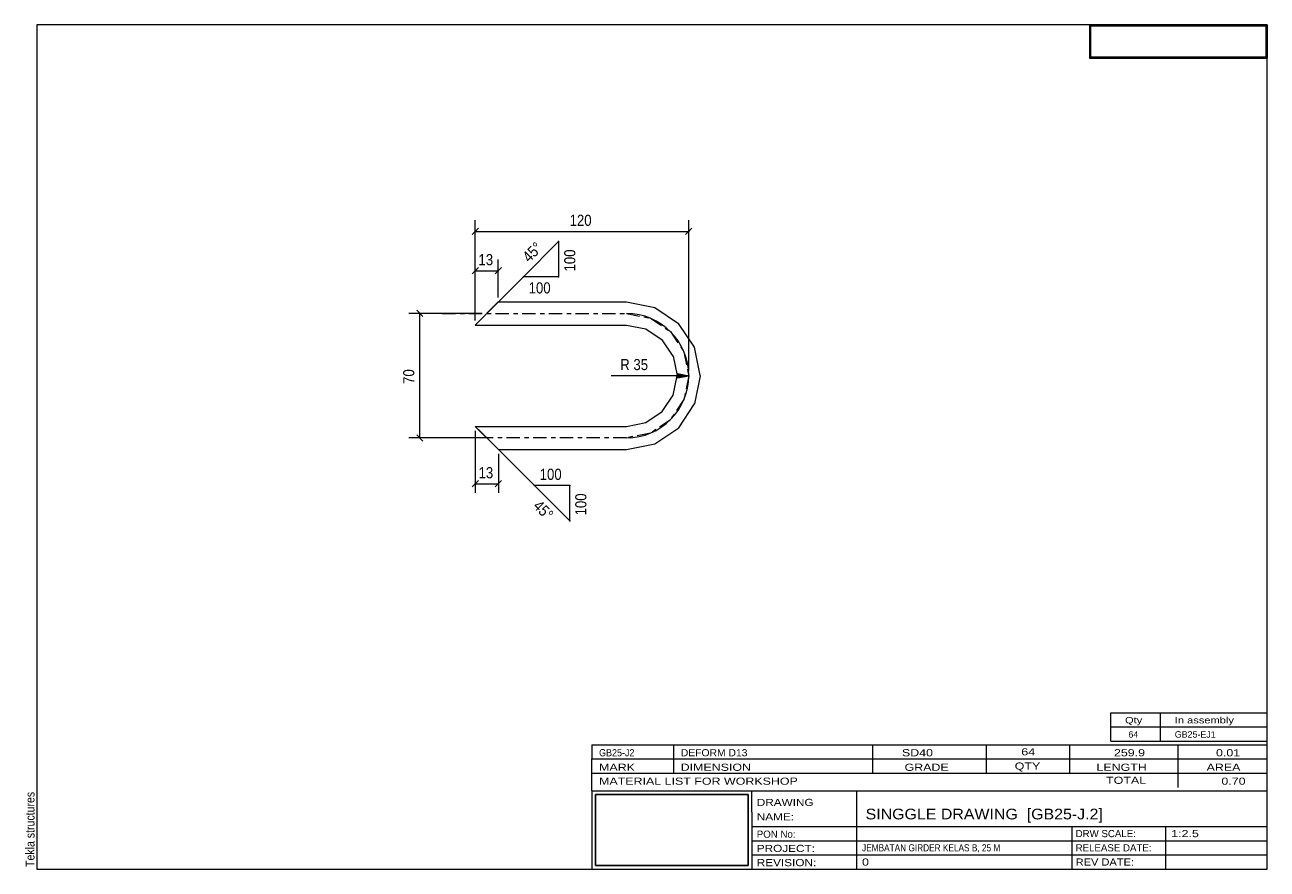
# Model space of a CAD drawing. Header units: millimetres. Extents: x 2 to 282, y 5 to 195.
import ezdxf

# ---------------------------------------------------------------- set-up
doc = ezdxf.new("R2010")
doc.units = ezdxf.units.MM
doc.linetypes.add('XKITLINE00', pattern=[0])
doc.linetypes.add('XKITLINE03', pattern=[6, 3, -1, 1, -1])
for name, color, linetype, lineweight in [('DrawingSheet', 5, 'Continuous', 0), ('OtherObjectType', 1, 'Continuous', 0), ('Part', 2, 'Continuous', 0), ('Z-DIMENSIONS', 1, 'Continuous', 0)]:
    doc.layers.add(name, color=color, linetype=linetype, lineweight=lineweight)
doc.styles.add('ARIAL', font='ARIAL.TTF')
doc.styles.add('ARIAL_NARROW', font='ARIALN.TTF')
picture_1 = doc.add_image_def('image1.jpg', size_in_pixel=(1304, 175))
picture_2 = doc.add_image_def('image2.jpg', size_in_pixel=(188, 71))

# ---------------------------------------------------------------- blocks, each defined once
blk = doc.blocks.new('*A1')
at = {"layer": 'Part', "linetype": 'XKITLINE00', "lineweight": 0}
for p, q in [((103.71, 127.45), (108.9, 132.65)), ((108.9, 132.65), (137.79, 132.65)), ((137.79, 132.65), (144.13, 131.39)), ((144.13, 131.39), (149.51, 127.8)), ((103.71, 127.45), (137.79, 127.45)), ((137.79, 127.45), (142.15, 126.59)), ((142.15, 126.59), (145.84, 124.12)), ((153.11, 122.43), (149.51, 127.8)), ((148.3, 120.43), (145.84, 124.12)), ((148.3, 120.43), (149.17, 116.08)), ((154.37, 116.08), (153.11, 122.43)), ((148.31, 111.68), (149.17, 116.04)), ((149.17, 116.08), (149.17, 116.04)), ((154.37, 116.04), (153.11, 109.7)), ((154.37, 116.08), (154.37, 116.04)), ((145.84, 107.99), (148.31, 111.68)), ((149.52, 104.31), (153.11, 109.7)), ((142.15, 105.52), (145.84, 107.99)), ((103.72, 104.65), (108.93, 99.45)), ((103.72, 104.65), (137.79, 104.65)), ((137.79, 104.65), (142.15, 105.52)), ((144.14, 100.72), (149.52, 104.31)), ((137.79, 99.45), (144.14, 100.72)), ((108.93, 99.45), (137.79, 99.45))]:
    blk.add_line(p, q, dxfattribs=at)
at = {"layer": 'Part', "linetype": 'XKITLINE03', "lineweight": 0}
for p, q in [((96.31, 130.05), (137.79, 130.05)), ((137.79, 130.05), (143.14, 128.99)), ((143.14, 128.99), (147.67, 125.96)), ((147.67, 125.96), (150.71, 121.43)), ((150.71, 121.43), (151.77, 116.08)), ((151.77, 116.04), (150.71, 110.69)), ((151.77, 116.08), (151.77, 116.04)), ((150.71, 110.69), (147.68, 106.15)), ((147.68, 106.15), (143.14, 103.12)), ((137.79, 102.05), (96.32, 102.05)), ((143.14, 103.12), (137.79, 102.05))]:
    blk.add_line(p, q, dxfattribs=at)
blk = doc.blocks.new('*A2')
at = {"layer": 'DrawingSheet', "linetype": 'XKITLINE00', "lineweight": 0}
for p, q in [((282, 195), (5, 195)), ((5, 195), (5, 5)), ((282, 5), (282, 195)), ((5, 5), (282, 5))]:
    blk.add_line(p, q, dxfattribs=at)
at = {"layer": 'DrawingSheet', "style": 'ARIAL', "width": 0.85}
blk.add_text('Tekla structures', height=2, rotation=90, dxfattribs=at).set_placement((4.5, 5.5))
blk = doc.blocks.new('*A3')
at = {"layer": 'OtherObjectType', "linetype": 'XKITLINE00', "lineweight": 0}
for p, q in [((242, 195), (282, 195)), ((242, 195), (242, 187.5)), ((282, 195), (282, 187.5)), ((242, 187.5), (282, 187.5))]:
    blk.add_line(p, q, dxfattribs=at)
image = blk.add_image(picture_1, insert=(242.25, 187.75), size_in_units=(39.5, 7))
blk = doc.blocks.new('*A4')
at = {"layer": 'OtherObjectType', "linetype": 'XKITLINE00', "lineweight": 0}
for p, q in [((246.8, 37), (246.8, 40.2)), ((246.8, 40.2), (282, 40.2)), ((258, 37), (258, 40.2)), ((282, 37), (282, 40.2)), ((246.8, 37), (282, 37)), ((246.8, 33.8), (246.8, 37)), ((258, 33.8), (258, 37)), ((282, 33.8), (282, 37)), ((246.8, 33.8), (282, 33.8))]:
    blk.add_line(p, q, dxfattribs=at)
at = {"layer": 'OtherObjectType', "style": 'ARIAL_NARROW'}
for s, width, p in [('Qty', 1.513248, (250, 37.8)), ('In assembly', 1.513248, (261.2, 37.8)), ('64', 1.211571, (250.76, 34.6)), ('GB25-EJ1', 1.211571, (261.2, 34.6))]:
    blk.add_text(s, height=1.44, dxfattribs=dict(at, width=width)).set_placement(p)
blk = doc.blocks.new('*A5')
at = {"layer": 'OtherObjectType', "linetype": 'XKITLINE00', "lineweight": 0}
for p, q in [((130, 33), (282, 33)), ((130, 33), (130, 29.8)), ((130, 33), (282, 33)), ((148.4, 29.8), (148.4, 33)), ((193.2, 29.8), (193.2, 33)), ((218.8, 29.8), (218.8, 33)), ((237.6, 29.8), (237.6, 33)), ((262, 29.8), (262, 33)), ((282, 29.8), (282, 33)), ((130, 29.8), (282, 29.8)), ((130, 29.8), (282, 29.8)), ((130, 26.6), (130, 29.8)), ((148.4, 26.6), (148.4, 29.8)), ((193.2, 26.6), (193.2, 29.8)), ((218.8, 26.6), (218.8, 29.8)), ((237.6, 26.6), (237.6, 29.8)), ((262, 26.6), (262, 29.8)), ((282, 26.6), (282, 29.8)), ((130, 26.6), (282, 26.6)), ((130, 22.6), (130, 26.6)), ((262, 23.4), (262, 26.6)), ((282, 22.6), (282, 26.6)), ((130, 22.6), (130, 5)), ((130, 22.6), (282, 22.6)), ((166, 17.8), (166, 22.6)), ((189.6, 14.6), (189.6, 22.6)), ((282, 17.8), (282, 22.6)), ((166, 17.8), (166, 5)), ((282, 14.6), (282, 17.8)), ((166, 14.6), (282, 14.6)), ((189.6, 5), (189.6, 14.6)), ((238.13, 11.4), (238.13, 14.6)), ((259.2, 5), (259.2, 14.6)), ((282, 11.4), (282, 14.6)), ((166, 11.4), (282, 11.4)), ((238.13, 5), (238.13, 11.4)), ((282, 8.2), (282, 11.4)), ((166, 8.2), (282, 8.2)), ((282, 5), (282, 8.2)), ((130, 5), (282, 5)), ((160, 5), (282, 5))]:
    blk.add_line(p, q, dxfattribs=at)
at = {"layer": 'OtherObjectType', "style": 'ARIAL_NARROW'}
for s, height, width, p in [('GB25-J2', 1.6, 1.100501, (131.6, 30.4)), ('DEFORM D13', 1.6, 1.270501, (150, 30.4)), ('SD40', 1.6, 1.525501, (199.78, 30.4)), ('64', 1.6, 1.525501, (226.65, 30.6)), ('259.9', 1.6, 1.525501, (247.51, 30.4)), ('0.01', 1.6, 1.525501, (270.48, 30.4)), ('MARK', 1.6, 1.525501, (131.6, 27.13)), ('DIMENSION', 1.6, 1.525501, (149.97, 27.13)), ('GRADE', 1.6, 1.525501, (200.37, 27.13)), ('QTY', 1.6, 1.525501, (225.17, 27.4)), ('LENGTH', 1.6, 1.525501, (243.57, 27.13)), ('AREA', 1.6, 1.525501, (268.37, 27.13)), ('MATERIAL LIST FOR WORKSHOP', 1.6, 1.525501, (131.6, 24)), ('TOTAL', 1.6, 1.525501, (245.74, 24.2)), ('0.70', 1.6, 1.525501, (271.7, 24)), ('DRAWING', 1.6, 1.445, (167.1, 19.22)), ('NAME:', 1.6, 1.445, (167.1, 15.98)), ('SINGGLE DRAWING  [GB25-J.2]', 2.4, 1.304651, (191.6, 16.2)), ('PON No:', 1.6, 1.19, (167.1, 12.07)), ('DRW SCALE:', 1.6, 1.19, (238.88, 12.2)), ('1:2.5', 1.6, 1.525501, (260.4, 12.2)), ('PROJECT:', 1.6, 1.445, (167.1, 8.87)), ('JEMBATAN GIRDER KELAS B, 25 M', 1.6, 1.015501, (190.8, 9)), ('RELEASE DATE:', 1.6, 1.19, (238.88, 9)), ('REVISION:', 1.6, 1.445, (167.1, 5.67)), ('0', 1.6, 1.525501, (190.8, 5.8)), ('REV DATE:', 1.6, 1.36, (238.88, 5.8))]:
    blk.add_text(s, height=height, dxfattribs=dict(at, width=width)).set_placement(p)
image = blk.add_image(picture_2, insert=(130.8, 5.8), size_in_units=(34.4, 16))
blk = doc.blocks.new('*A6')
at = {"layer": 'Z-DIMENSIONS', "linetype": 'XKITLINE00', "lineweight": 0}
for p, q in [((104.43, 103.95), (117.03, 91.36)), ((124.99, 91.36), (117.03, 91.36)), ((124.99, 83.41), (117.03, 91.36)), ((124.99, 83.41), (124.99, 91.36))]:
    blk.add_line(p, q, dxfattribs=at)
at = {"layer": 'Z-DIMENSIONS'}
for p in [(117.03, 91.36), (124.99, 91.36), (124.99, 83.41)]:
    blk.add_point(p, dxfattribs=at)
at = {"layer": 'Z-DIMENSIONS', "style": 'ARIAL', "width": 0.85}
blk.add_text('100', height=2.5, dxfattribs=at).set_placement((118.23, 92.61))
for s, rotation, p in [('45°', -44.96, (116.58, 86.51)), ('100', 90.0002, (128.74, 84.6))]:
    blk.add_text(s, height=2.5, rotation=rotation, dxfattribs=at).set_placement(p)
blk = doc.blocks.new('*A7')
at = {"layer": 'Z-DIMENSIONS', "linetype": 'XKITLINE00', "lineweight": 0}
for p, q in [((122.5, 146.27), (114.55, 138.31)), ((122.5, 146.27), (122.5, 138.31)), ((104.42, 128.16), (114.55, 138.31)), ((122.5, 138.31), (114.55, 138.31))]:
    blk.add_line(p, q, dxfattribs=at)
at = {"layer": 'Z-DIMENSIONS'}
for p in [(122.5, 146.27), (114.55, 138.31), (122.5, 138.31)]:
    blk.add_point(p, dxfattribs=at)
at = {"layer": 'Z-DIMENSIONS', "style": 'ARIAL', "width": 0.85}
for s, rotation, p in [('45°', 45.0402, (115.86, 141.39)), ('100', 90.0002, (126.25, 139.5))]:
    blk.add_text(s, height=2.5, rotation=rotation, dxfattribs=at).set_placement(p)
blk.add_text('100', height=2.5, dxfattribs=at).set_placement((115.74, 134.56))
blk = doc.blocks.new('*A8')
at = {"layer": 'Z-DIMENSIONS'}
blk.add_hatch(color=256, dxfattribs=at).paths.add_polyline_path([(149.27, 116.55), (151.77, 116.05), (149.27, 115.55)], flags=17)
at = {"layer": 'Z-DIMENSIONS', "linetype": 'XKITLINE00', "lineweight": 0}
for p, q in [((151.77, 116.05), (134.35, 116.05)), ((149.27, 116.55), (151.77, 116.05)), ((149.27, 115.55), (149.27, 116.55)), ((149.27, 115.55), (151.77, 116.05))]:
    blk.add_line(p, q, dxfattribs=at)
blk.add_arc((137.77, 116.05), 14, 270.0819, 89.9182, dxfattribs=at)
at = {"layer": 'Z-DIMENSIONS', "style": 'ARIAL', "width": 0.85}
blk.add_text('R 35', height=2.5, dxfattribs=at).set_placement((136.36, 117.3))
blk = doc.blocks.new('*A9')
at = {"layer": 'Z-DIMENSIONS', "linetype": 'XKITLINE00', "lineweight": 0}
for p, q in [((103.72, 103.65), (103.72, 89.72)), ((108.93, 98.45), (108.93, 89.72)), ((104.43, 92.43), (103.01, 91.02)), ((109.63, 92.43), (108.22, 91.02)), ((103.72, 91.72), (108.93, 91.72))]:
    blk.add_line(p, q, dxfattribs=at)
at = {"layer": 'Z-DIMENSIONS'}
for p in [(103.72, 91.72), (108.93, 91.72)]:
    blk.add_point(p, dxfattribs=at)
at = {"layer": 'Z-DIMENSIONS', "style": 'ARIAL', "width": 0.85}
blk.add_text('13', height=2.5, dxfattribs=at).set_placement((104.47, 92.97))
blk = doc.blocks.new('*A10')
at = {"layer": 'Z-DIMENSIONS', "linetype": 'XKITLINE00', "lineweight": 0}
for p, q in [((104.42, 140.37), (103, 138.96)), ((103.71, 128.45), (103.71, 142.16)), ((109.61, 140.37), (108.2, 138.96)), ((108.9, 133.65), (108.9, 142.16)), ((103.71, 139.66), (108.9, 139.66))]:
    blk.add_line(p, q, dxfattribs=at)
at = {"layer": 'Z-DIMENSIONS'}
for p in [(103.71, 139.66), (108.9, 139.66)]:
    blk.add_point(p, dxfattribs=at)
at = {"layer": 'Z-DIMENSIONS', "style": 'ARIAL', "width": 0.85}
blk.add_text('13', height=2.5, dxfattribs=at).set_placement((104.45, 140.91))
blk = doc.blocks.new('*A11')
at = {"layer": 'Z-DIMENSIONS', "linetype": 'XKITLINE00', "lineweight": 0}
for p, q in [((105.31, 130.05), (88.75, 130.05)), ((90.54, 130.76), (91.95, 129.35)), ((91.25, 102.05), (91.25, 130.05)), ((105.31, 102.05), (88.75, 102.05)), ((90.54, 102.76), (91.95, 101.35))]:
    blk.add_line(p, q, dxfattribs=at)
at = {"layer": 'Z-DIMENSIONS'}
for p in [(91.25, 130.05), (91.25, 102.05)]:
    blk.add_point(p, dxfattribs=at)
at = {"layer": 'Z-DIMENSIONS', "style": 'ARIAL', "width": 0.85}
blk.add_text('70', height=2.5, rotation=90.0002, dxfattribs=at).set_placement((90, 114.2))
blk = doc.blocks.new('*A12')
at = {"layer": 'Z-DIMENSIONS', "linetype": 'XKITLINE00', "lineweight": 0}
for p, q in [((103.71, 128.45), (103.71, 151.02)), ((151.77, 117.08), (151.77, 151.02)), ((104.42, 149.23), (103, 147.82)), ((103.71, 148.52), (151.77, 148.52)), ((152.48, 149.23), (151.07, 147.82))]:
    blk.add_line(p, q, dxfattribs=at)
at = {"layer": 'Z-DIMENSIONS'}
for p in [(103.71, 148.52), (151.77, 148.52)]:
    blk.add_point(p, dxfattribs=at)
at = {"layer": 'Z-DIMENSIONS', "style": 'ARIAL', "width": 0.85}
blk.add_text('120', height=2.5, dxfattribs=at).set_placement((124.96, 149.77))

msp = doc.modelspace()

# ---------------------------------------------------------------- block references
at = {"lineweight": 0}
for name in ['*A2', '*A3', '*A12', '*A7', '*A10', '*A1', '*A11', '*A8', '*A9', '*A6', '*A4', '*A5']:
    msp.add_blockref(name, (0, 0), dxfattribs=at)

doc.saveas('drawing.dxf')
